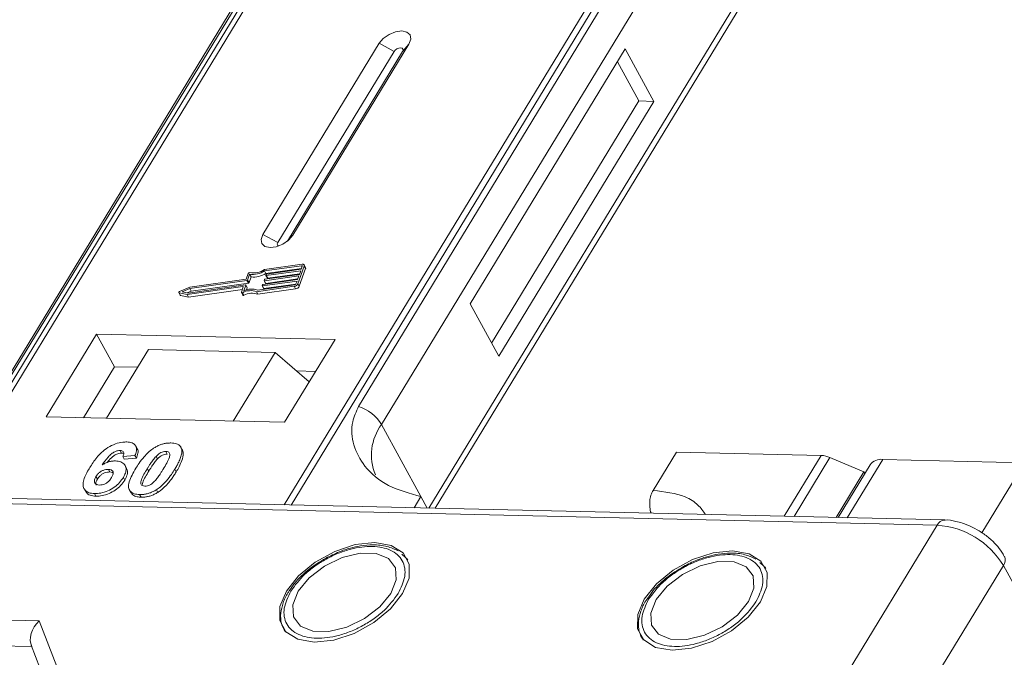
# Model space of a CAD drawing. Header units: millimetres. Extents: x 506 to 1981, y 649 to 1682.
# Tile 83 of 86: x 1776 to 1824, y 1440 to 1471. Entities that reach past the tile are written whole.
import ezdxf

# ---------------------------------------------------------------- set-up
doc = ezdxf.new("R2010")
doc.units = ezdxf.units.MM

msp = doc.modelspace()

# ---------------------------------------------------------------- linework, layer by layer
at = {"color": 7, "linetype": 'Continuous', "lineweight": 15}
for p, q in [((1794.39, 1483.473), (1772.6, 1447.663)), ((1772.869, 1447.657), (1794.675, 1483.494)), ((1810.892, 1483.122), (1789.086, 1447.285)), ((1789.419, 1447.277), (1811.208, 1483.087)), ((1790.365, 1477.407), (1775.052, 1452.241)), ((1775.266, 1452.428), (1790.579, 1477.594)), ((1807.983, 1477.194), (1792.67, 1452.029)), ((1793.778, 1451.151), (1809.091, 1476.317)), ((1811.333, 1472.22), (1796.063, 1447.125)), ((1796.361, 1447.118), (1811.366, 1471.779)), ((1793.662, 1469.514), (1788.06, 1460.307)), ((1789.496, 1460.274), (1795.099, 1469.481)), ((1793.662, 1469.514), (1794.383, 1469.124)), ((1795.099, 1469.481), (1794.792, 1469.115)), ((1805.514, 1469.242), (1798.045, 1456.966)), ((1806.894, 1466.72), (1805.514, 1469.242)), ((1794.383, 1469.124), (1788.78, 1459.917)), ((1789.24, 1459.99), (1794.792, 1469.115)), ((1806.175, 1466.737), (1805.141, 1468.628)), ((1799.079, 1455.075), (1806.175, 1466.737)), ((1799.424, 1454.444), (1806.894, 1466.72)), ((1806.894, 1466.72), (1806.175, 1466.737)), ((1788.78, 1459.917), (1788.06, 1460.307)), ((1789.496, 1460.274), (1789.308, 1460.048)), ((1789.953, 1458.874), (1788.136, 1458.616)), ((1789.927, 1458.803), (1788.139, 1458.549)), ((1789.746, 1457.936), (1790.052, 1458.787)), ((1789.909, 1458.632), (1789.96, 1458.774)), ((1789.953, 1458.755), (1789.927, 1458.803)), ((1790.119, 1458.716), (1790.05, 1458.842)), ((1790.052, 1458.787), (1790.121, 1458.661)), ((1787.35, 1458.428), (1787.252, 1458.154)), ((1787.423, 1458.388), (1787.324, 1458.113)), ((1787.393, 1457.987), (1787.492, 1458.261)), ((1787.492, 1458.261), (1787.423, 1458.388)), ((1789.795, 1458.313), (1788.134, 1458.077)), ((1788.208, 1458.423), (1788.139, 1458.549)), ((1788.16, 1458.148), (1789.82, 1458.384)), ((1788.207, 1458.34), (1788.22, 1458.375)), ((1788.207, 1458.331), (1788.276, 1458.205)), ((1788.208, 1458.423), (1789.922, 1458.666)), ((1789.884, 1458.561), (1788.224, 1458.325)), ((1788.292, 1458.199), (1788.224, 1458.325)), ((1788.249, 1458.396), (1789.909, 1458.632)), ((1788.292, 1458.199), (1789.832, 1458.418)), ((1789.731, 1458.135), (1789.795, 1458.313)), ((1789.815, 1457.81), (1790.121, 1458.661)), ((1789.82, 1458.384), (1789.884, 1458.561)), ((1784.415, 1457.414), (1787.101, 1457.796)), ((1784.459, 1457.488), (1787.218, 1457.88)), ((1787.295, 1458.092), (1784.535, 1457.701)), ((1787.252, 1458.154), (1784.542, 1457.769)), ((1784.604, 1457.575), (1787.364, 1457.966)), ((1787.118, 1457.781), (1787.026, 1457.525)), ((1787.114, 1457.772), (1787.101, 1457.796)), ((1787.235, 1457.865), (1787.136, 1457.591)), ((1787.304, 1457.748), (1787.235, 1457.874)), ((1787.304, 1457.739), (1787.235, 1457.865)), ((1787.364, 1457.966), (1787.295, 1458.092)), ((1787.393, 1457.987), (1787.324, 1458.113)), ((1787.754, 1457.552), (1789.57, 1457.81)), ((1787.808, 1457.627), (1789.596, 1457.881)), ((1788.029, 1457.843), (1788.041, 1457.879)), ((1788.029, 1457.834), (1788.098, 1457.708)), ((1789.705, 1458.064), (1788.045, 1457.829)), ((1788.114, 1457.703), (1788.045, 1457.829)), ((1788.071, 1457.9), (1789.731, 1458.135)), ((1788.114, 1457.703), (1789.654, 1457.921)), ((1788.118, 1458.091), (1788.131, 1458.127)), ((1788.118, 1458.082), (1788.187, 1457.956)), ((1788.203, 1457.951), (1788.134, 1458.077)), ((1788.203, 1457.951), (1789.743, 1458.17)), ((1789.57, 1457.81), (1789.639, 1457.684)), ((1789.654, 1457.923), (1789.705, 1458.064)), ((1789.815, 1457.81), (1789.746, 1457.936)), ((1784.011, 1457.507), (1784.08, 1457.381)), ((1784.027, 1457.496), (1784.415, 1457.414)), ((1784.096, 1457.37), (1784.027, 1457.496)), ((1784.542, 1457.769), (1784.05, 1457.562)), ((1784.096, 1457.37), (1784.484, 1457.288)), ((1784.535, 1457.701), (1784.174, 1457.548)), ((1784.174, 1457.548), (1784.459, 1457.488)), ((1784.484, 1457.288), (1784.415, 1457.414)), ((1784.419, 1457.496), (1784.604, 1457.575)), ((1784.484, 1457.288), (1787.073, 1457.656)), ((1784.604, 1457.575), (1784.535, 1457.701)), ((1787.026, 1457.506), (1787.095, 1457.38)), ((1787.149, 1457.376), (1787.08, 1457.502)), ((1787.266, 1457.634), (1787.304, 1457.739)), ((1787.823, 1457.426), (1787.754, 1457.552)), ((1787.823, 1457.426), (1789.639, 1457.684)), ((1798.045, 1456.966), (1799.424, 1454.444)), ((1780.044, 1455.512), (1777.616, 1451.522)), ((1791.537, 1455.248), (1780.044, 1455.512)), ((1780.044, 1455.512), (1780.906, 1453.936)), ((1789.109, 1451.259), (1791.537, 1455.248)), ((1780.525, 1451.456), (1782.542, 1454.77)), ((1788.648, 1454.63), (1782.542, 1454.77)), ((1788.648, 1454.63), (1786.631, 1451.316)), ((1790.292, 1453.203), (1788.648, 1454.63)), ((1780.906, 1453.936), (1779.412, 1451.481)), ((1782.019, 1453.911), (1780.906, 1453.936)), ((1790.603, 1453.714), (1789.679, 1453.735)), ((1777.616, 1451.522), (1789.109, 1451.259)), ((1793.778, 1451.151), (1795.675, 1447.685)), ((1781.18, 1449.905), (1781.249, 1449.779)), ((1782.003, 1449.994), (1781.934, 1450.12)), ((1783.384, 1449.855), (1783.453, 1449.729)), ((1784.064, 1450.116), (1784.058, 1450.127)), ((1784.137, 1449.997), (1784.206, 1449.871)), ((1806.86, 1447.983), (1807.981, 1449.824)), ((1807.981, 1449.824), (1814.965, 1449.664)), ((1781.899, 1449.654), (1781.315, 1449.615)), ((1781.315, 1449.615), (1781.384, 1449.489)), ((1781.384, 1449.489), (1781.968, 1449.528)), ((1781.899, 1449.654), (1781.968, 1449.528)), ((1782.981, 1449.495), (1782.912, 1449.621)), ((1814.965, 1449.664), (1813.181, 1446.732)), ((1815.383, 1449.566), (1813.653, 1446.721)), ((1815.383, 1449.566), (1817.014, 1448.87)), ((1817.926, 1449.472), (1816.217, 1446.663)), ((1817.926, 1449.472), (1824.75, 1449.315)), ((1824.75, 1449.315), (1822.697, 1445.941)), ((1780.616, 1448.993), (1780.685, 1448.867)), ((1781.493, 1449.047), (1781.424, 1449.173)), ((1782.489, 1449.029), (1782.558, 1448.903)), ((1783.815, 1448.998), (1783.884, 1448.872)), ((1815.678, 1446.675), (1817.014, 1448.87)), ((1817.316, 1449.212), (1815.771, 1446.673)), ((1817.058, 1448.789), (1817.014, 1448.87)), ((1780.017, 1448.648), (1780.086, 1448.522)), ((1781.337, 1448.607), (1781.405, 1448.481)), ((1820.91, 1446.555), (1755.544, 1448.055)), ((1779.452, 1448.057), (1779.521, 1447.931)), ((1779.946, 1447.827), (1780.015, 1447.701)), ((1781.639, 1447.991), (1781.708, 1447.865)), ((1782.927, 1448.012), (1782.996, 1447.886)), ((1755.179, 1447.805), (1820.545, 1446.305)), ((1782.12, 1447.777), (1782.189, 1447.651)), ((1795.675, 1447.685), (1795.344, 1447.141)), ((1795.675, 1447.685), (1795.98, 1447.127)), ((1820.545, 1446.305), (1815.877, 1438.633)), ((1794.953, 1444.731), (1794.756, 1444.906)), ((1794.983, 1444.712), (1795.051, 1444.621)), ((1812.192, 1444.336), (1811.996, 1444.511)), ((1812.222, 1444.316), (1812.29, 1444.225)), ((1819.066, 1436.692), (1823.735, 1444.365)), ((1823.735, 1444.365), (1844.772, 1405.912)), ((1789.457, 1443.317), (1789.349, 1443.165)), ((1806.696, 1442.921), (1806.589, 1442.77)), ((1777.289, 1441.697), (1766.588, 1441.942)), ((1778.137, 1439.499), (1777.289, 1441.697)), ((1765.757, 1440.716), (1776.924, 1440.46)), ((1776.897, 1440.532), (1777.66, 1438.552))]:
    msp.add_line(p, q, dxfattribs=at)
at = {"color": 7, "linetype": 'Continuous', "lineweight": 15, "flags": 128}
for points in [[(1795.099, 1469.481), (1795.187, 1469.717), (1795.152, 1469.92), (1795, 1470.058), (1794.754, 1470.111), (1794.451, 1470.071), (1794.137, 1469.943), (1793.86, 1469.748), (1793.662, 1469.514)], [(1794.792, 1469.115), (1794.817, 1469.182), (1794.807, 1469.24), (1794.764, 1469.279), (1794.694, 1469.294), (1794.607, 1469.283), (1794.518, 1469.246), (1794.439, 1469.191), (1794.383, 1469.124)], [(1788.06, 1460.307), (1787.972, 1460.071), (1788.006, 1459.868), (1788.158, 1459.73), (1788.405, 1459.677), (1788.708, 1459.717), (1789.022, 1459.845), (1789.299, 1460.04), (1789.496, 1460.274)], [(1788.78, 1459.917), (1788.755, 1459.85), (1788.765, 1459.792), (1788.808, 1459.753), (1788.813, 1459.75)], [(1789.96, 1458.774), (1789.962, 1458.781), (1789.962, 1458.787), (1789.96, 1458.792), (1789.956, 1458.797), (1789.95, 1458.8), (1789.944, 1458.803), (1789.936, 1458.803), (1789.927, 1458.803)], [(1789.953, 1458.874), (1789.979, 1458.875), (1790.002, 1458.873), (1790.023, 1458.867), (1790.039, 1458.856), (1790.05, 1458.843), (1790.056, 1458.826), (1790.057, 1458.807), (1790.052, 1458.787)], [(1788.224, 1458.325), (1788.219, 1458.325), (1788.215, 1458.325), (1788.212, 1458.326), (1788.209, 1458.328), (1788.207, 1458.33), (1788.206, 1458.333), (1788.206, 1458.336), (1788.207, 1458.34)], [(1787.101, 1457.796), (1787.106, 1457.796), (1787.11, 1457.796), (1787.113, 1457.795), (1787.116, 1457.793), (1787.118, 1457.791), (1787.119, 1457.788), (1787.119, 1457.785), (1787.118, 1457.781)], [(1787.218, 1457.88), (1787.223, 1457.88), (1787.227, 1457.88), (1787.23, 1457.878), (1787.233, 1457.877), (1787.235, 1457.874), (1787.236, 1457.872), (1787.236, 1457.869), (1787.235, 1457.865)], [(1788.045, 1457.829), (1788.041, 1457.828), (1788.037, 1457.829), (1788.034, 1457.83), (1788.031, 1457.832), (1788.029, 1457.834), (1788.028, 1457.837), (1788.028, 1457.84), (1788.029, 1457.843)], [(1788.134, 1458.077), (1788.13, 1458.077), (1788.126, 1458.077), (1788.123, 1458.078), (1788.12, 1458.08), (1788.118, 1458.082), (1788.117, 1458.085), (1788.117, 1458.088), (1788.118, 1458.091)], [(1784.027, 1457.496), (1784.018, 1457.5), (1784.011, 1457.507), (1784.009, 1457.515), (1784.011, 1457.525), (1784.016, 1457.536), (1784.026, 1457.546), (1784.037, 1457.555), (1784.05, 1457.562)], [(1787.08, 1457.502), (1787.068, 1457.498), (1787.056, 1457.495), (1787.045, 1457.495), (1787.036, 1457.498), (1787.029, 1457.502), (1787.025, 1457.508), (1787.024, 1457.516), (1787.026, 1457.525)], [(1787.095, 1457.38), (1787.098, 1457.376), (1787.105, 1457.372), (1787.114, 1457.369), (1787.125, 1457.369), (1787.137, 1457.371), (1787.149, 1457.376)], [(1790.536, 1440.677), (1791.473, 1440.774), (1792.461, 1441.096), (1793.403, 1441.612), (1794.207, 1442.27), (1794.794, 1443.007), (1795.107, 1443.749), (1795.115, 1444.426), (1794.818, 1444.97), (1794.244, 1445.328), (1793.449, 1445.465), (1792.512, 1445.367), (1791.524, 1445.045), (1790.582, 1444.53), (1789.778, 1443.872), (1789.191, 1443.135), (1788.878, 1442.392), (1788.87, 1441.716), (1789.168, 1441.172), (1789.742, 1440.814), (1790.536, 1440.677)], [(1807.775, 1440.281), (1808.712, 1440.379), (1809.7, 1440.701), (1810.642, 1441.216), (1811.446, 1441.874), (1812.033, 1442.611), (1812.346, 1443.354), (1812.355, 1444.03), (1812.057, 1444.574), (1811.483, 1444.932), (1810.689, 1445.069), (1809.752, 1444.972), (1808.764, 1444.65), (1807.822, 1444.134), (1807.018, 1443.476), (1806.431, 1442.74), (1806.118, 1441.997), (1806.109, 1441.32), (1806.407, 1440.776), (1806.981, 1440.418), (1807.775, 1440.281)], [(1789.766, 1443.122), (1789.504, 1442.468), (1789.543, 1441.887), (1789.877, 1441.449), (1790.466, 1441.206), (1791.239, 1441.188), (1792.103, 1441.397), (1792.954, 1441.809), (1793.689, 1442.372), (1794.219, 1443.02), (1794.481, 1443.674), (1794.443, 1444.255), (1794.109, 1444.693), (1793.52, 1444.936), (1792.746, 1444.954), (1791.882, 1444.744), (1791.031, 1444.333), (1790.296, 1443.77), (1789.766, 1443.122)], [(1807.005, 1442.726), (1806.744, 1442.072), (1806.782, 1441.491), (1807.116, 1441.053), (1807.705, 1440.81), (1808.478, 1440.793), (1809.343, 1441.002), (1810.194, 1441.413), (1810.928, 1441.976), (1811.459, 1442.624), (1811.72, 1443.278), (1811.682, 1443.859), (1811.348, 1444.298), (1810.759, 1444.54), (1809.986, 1444.558), (1809.121, 1444.349), (1808.27, 1443.937), (1807.536, 1443.374), (1807.005, 1442.726)]]:
    msp.add_lwpolyline(points, dxfattribs=at)
at = {"color": 7, "linetype": 'Continuous', "lineweight": 15}
for centre, radius, start, end in [((1787.417, 1458.396), 0.0736, 81.7629, 154.647), ((1787.536, 1459.555), 1.173, 264.4424, 300.9301), ((1787.594, 1459.453), 0.998, 260.3986, 302.9491), ((1787.605, 1459.429), 1.173, 264.4424, 300.9301), ((1788.254, 1458.358), 0.0381, 97.4207, 153.8527), ((1790.06, 1458.687), 0.0661, 336.9348, 26.0002), ((1787.29, 1458.13), 0.0381, 277.4207, 333.8527), ((1787.359, 1458.004), 0.0381, 277.4207, 333.8527), ((1788.076, 1457.862), 0.0381, 97.4207, 153.8527), ((1788.165, 1458.11), 0.0381, 97.4207, 153.8527), ((1788.199, 1457.965), 0.0149, 216.6597, 287.1115), ((1788.288, 1458.213), 0.0149, 216.6597, 287.1115), ((1789.541, 1458.036), 0.229, 277.4207, 333.8527), ((1789.586, 1457.956), 0.0762, 277.4207, 333.8527), ((1789.61, 1457.91), 0.229, 277.4207, 333.8527), ((1784.099, 1457.391), 0.0212, 210.2186, 262.8226), ((1787.472, 1456.783), 0.819, 69.8549, 118.6145), ((1787.517, 1456.768), 0.907, 71.2927, 114.8085), ((1787.541, 1456.657), 0.819, 69.8549, 118.6145), ((1787.294, 1457.743), 0.011, 336.9348, 26.0002), ((1788.11, 1457.717), 0.0149, 216.6597, 287.1115), ((1792.028, 1450.079), 2.052, 31.4947, 71.765), ((1795.724, 1449.688), 2.434, 143.0587, 202.974), ((1814.915, 1448.511), 1.154, 66.0507, 87.522), ((1817.846, 1448.813), 0.664, 83.0653, 142.99), ((1820.93, 1446.133), 0.422, 92.683, 155.9406), ((1820.268, 1442.258), 4.057, 31.2883, 86.0774), ((1823.393, 1444.629), 0.432, 322.3041, 24.4947)]:
    msp.add_arc(centre, radius, start, end, dxfattribs=at)
msp.add_ellipse((1777.634, 1441.066), major_axis=(0.549, 0.781), ratio=0.715737, start_param=1.232087, end_param=2.802883, dxfattribs=at)
for points, knots in [([(1792.67, 1452.029), (1792.559, 1451.782), (1792.274, 1451.152), (1792.383, 1450.135), (1792.941, 1449.06), (1794.031, 1448.141), (1795.129, 1447.836), (1795.675, 1447.685)], [0, 0, 0, 0, 0.125713, 0.321276, 0.524466, 0.763484, 1, 1, 1, 1]), ([(1779.717, 1449.076), (1779.769, 1449.157), (1779.925, 1449.404), (1780.197, 1449.743), (1780.587, 1450.051), (1780.949, 1450.231), (1781.266, 1450.309), (1781.438, 1450.312), (1781.5, 1450.313)], [0, 0, 0, 0, 0.142337, 0.429127, 0.589943, 0.751205, 0.909895, 1, 1, 1, 1]), ([(1781.5, 1450.313), (1781.594, 1450.304), (1781.763, 1450.288), (1781.919, 1450.17), (1781.989, 1449.996), (1781.961, 1449.812), (1781.913, 1449.689), (1781.899, 1449.654)], [0, 0, 0, 0, 0.2426908, 0.4390024, 0.635006, 0.8950587, 1, 1, 1, 1]), ([(1782.827, 1450.03), (1782.877, 1450.06), (1782.98, 1450.121), (1783.144, 1450.189), (1783.311, 1450.237), (1783.447, 1450.257), (1783.554, 1450.264), (1783.607, 1450.264), (1783.633, 1450.264)], [0, 0, 0, 0, 0.193776, 0.3936, 0.587864, 0.788908, 0.894169, 1, 1, 1, 1]), ([(1783.633, 1450.264), (1783.68, 1450.262), (1783.776, 1450.257), (1783.901, 1450.226), (1784.009, 1450.176), (1784.076, 1450.113), (1784.116, 1450.051), (1784.13, 1450.015), (1784.137, 1449.997)], [0, 0, 0, 0, 0.192627, 0.388684, 0.582013, 0.783201, 0.891038, 1, 1, 1, 1]), ([(1781.18, 1449.905), (1781.14, 1449.903), (1781.058, 1449.898), (1780.911, 1449.839), (1780.745, 1449.736), (1780.532, 1449.515), (1780.402, 1449.332), (1780.314, 1449.206)], [0, 0, 0, 0, 0.112049, 0.22438, 0.370115, 0.570276, 1, 1, 1, 1]), ([(1780.56, 1449.324), (1780.56, 1449.324), (1780.616, 1449.401), (1780.719, 1449.521), (1780.897, 1449.667), (1781.047, 1449.745), (1781.169, 1449.778), (1781.227, 1449.779), (1781.249, 1449.779)], [0, 0, 0, 0, 0.000071, 0.368569, 0.571075, 0.774891, 0.911654, 1, 1, 1, 1]), ([(1781.315, 1449.615), (1781.335, 1449.663), (1781.366, 1449.738), (1781.355, 1449.828), (1781.31, 1449.88), (1781.244, 1449.901), (1781.198, 1449.904), (1781.18, 1449.905)], [0, 0, 0, 0, 0.33384, 0.524547, 0.716372, 0.891824, 1, 1, 1, 1]), ([(1781.249, 1449.779), (1781.288, 1449.778), (1781.332, 1449.777), (1781.356, 1449.757), (1781.359, 1449.755)], [0, 0, 0, 0, 0.900108, 1, 1, 1, 1]), ([(1781.94, 1449.046), (1781.991, 1449.128), (1782.108, 1449.314), (1782.357, 1449.637), (1782.615, 1449.892), (1782.806, 1450.016), (1782.827, 1450.03)], [0, 0, 0, 0, 0.237381, 0.538918, 0.949082, 1, 1, 1, 1]), ([(1781.968, 1449.528), (1781.995, 1449.608), (1782.05, 1449.768), (1782.057, 1449.935), (1782.003, 1449.988), (1782, 1449.991)], [0, 0, 0, 0, 0.481785, 0.969308, 1, 1, 1, 1]), ([(1782.912, 1449.621), (1782.955, 1449.663), (1783.024, 1449.732), (1783.149, 1449.807), (1783.263, 1449.846), (1783.34, 1449.854), (1783.38, 1449.855), (1783.384, 1449.855)], [0, 0, 0, 0, 0.334804, 0.542561, 0.750382, 0.970721, 1, 1, 1, 1]), ([(1782.981, 1449.495), (1783.024, 1449.537), (1783.093, 1449.606), (1783.218, 1449.681), (1783.332, 1449.72), (1783.409, 1449.728), (1783.449, 1449.729), (1783.453, 1449.729)], [0, 0, 0, 0, 0.334804, 0.542561, 0.750382, 0.970721, 1, 1, 1, 1]), ([(1783.384, 1449.855), (1783.423, 1449.85), (1783.492, 1449.842), (1783.557, 1449.795), (1783.583, 1449.707), (1783.554, 1449.538), (1783.432, 1449.294), (1783.32, 1449.106), (1783.263, 1449.011)], [0, 0, 0, 0, 0.1056461, 0.1862213, 0.267042, 0.4315406, 0.7127076, 1, 1, 1, 1]), ([(1784.137, 1449.997), (1784.145, 1449.963), (1784.161, 1449.894), (1784.15, 1449.75), (1784.104, 1449.567), (1784.017, 1449.363), (1783.919, 1449.173), (1783.85, 1449.056), (1783.815, 1448.998)], [0, 0, 0, 0, 0.118432, 0.239329, 0.449434, 0.664178, 0.83182, 1, 1, 1, 1]), ([(1783.884, 1448.872), (1783.933, 1448.954), (1784.04, 1449.137), (1784.177, 1449.439), (1784.244, 1449.7), (1784.214, 1449.836), (1784.206, 1449.871)], [0, 0, 0, 0, 0.236775, 0.527928, 0.878334, 1, 1, 1, 1]), ([(1784.206, 1449.871), (1784.194, 1449.903), (1784.176, 1449.951), (1784.137, 1449.987), (1784.124, 1449.998)], [0, 0, 0, 0, 0.667997, 1, 1, 1, 1]), ([(1780.314, 1449.206), (1780.365, 1449.235), (1780.47, 1449.294), (1780.608, 1449.347), (1780.718, 1449.376), (1780.8, 1449.391), (1780.88, 1449.399), (1780.932, 1449.4), (1780.958, 1449.4)], [0, 0, 0, 0, 0.243654, 0.49576, 0.617892, 0.741503, 0.870025, 1, 1, 1, 1]), ([(1780.958, 1449.4), (1781.051, 1449.39), (1781.237, 1449.37), (1781.407, 1449.232), (1781.485, 1449.043), (1781.455, 1448.824), (1781.373, 1448.674), (1781.337, 1448.607)], [0, 0, 0, 0, 0.210216, 0.421975, 0.620016, 0.831037, 1, 1, 1, 1]), ([(1782.489, 1449.029), (1782.515, 1449.07), (1782.565, 1449.151), (1782.637, 1449.262), (1782.704, 1449.361), (1782.768, 1449.449), (1782.834, 1449.536), (1782.886, 1449.593), (1782.912, 1449.621)], [0, 0, 0, 0, 0.20527, 0.410616, 0.557148, 0.703844, 0.851475, 1, 1, 1, 1]), ([(1782.558, 1448.903), (1782.584, 1448.943), (1782.634, 1449.025), (1782.706, 1449.136), (1782.773, 1449.235), (1782.837, 1449.322), (1782.903, 1449.41), (1782.955, 1449.467), (1782.981, 1449.495)], [0, 0, 0, 0, 0.20527, 0.4106157, 0.5571475, 0.7038444, 0.8514751, 1, 1, 1, 1]), ([(1779.946, 1447.827), (1779.852, 1447.836), (1779.665, 1447.854), (1779.482, 1447.983), (1779.386, 1448.175), (1779.414, 1448.508), (1779.565, 1448.822), (1779.695, 1449.04), (1779.717, 1449.076)], [0, 0, 0, 0, 0.148269, 0.297647, 0.442421, 0.607851, 0.935658, 1, 1, 1, 1]), ([(1780.017, 1448.648), (1780.051, 1448.699), (1780.108, 1448.782), (1780.237, 1448.885), (1780.365, 1448.95), (1780.498, 1448.989), (1780.577, 1448.992), (1780.616, 1448.993)], [0, 0, 0, 0, 0.2767209, 0.4568705, 0.6370074, 0.8240683, 1, 1, 1, 1]), ([(1780.086, 1448.522), (1780.12, 1448.573), (1780.177, 1448.656), (1780.306, 1448.759), (1780.434, 1448.824), (1780.566, 1448.863), (1780.646, 1448.866), (1780.685, 1448.867)], [0, 0, 0, 0, 0.276721, 0.45687, 0.637007, 0.824068, 1, 1, 1, 1]), ([(1780.616, 1448.993), (1780.662, 1448.988), (1780.749, 1448.98), (1780.829, 1448.92), (1780.864, 1448.835), (1780.839, 1448.721), (1780.793, 1448.639), (1780.769, 1448.596)], [0, 0, 0, 0, 0.213757, 0.394944, 0.576585, 0.777311, 1, 1, 1, 1]), ([(1780.685, 1448.867), (1780.733, 1448.864), (1780.801, 1448.86), (1780.84, 1448.828), (1780.851, 1448.818)], [0, 0, 0, 0, 0.715718, 1, 1, 1, 1]), ([(1781.405, 1448.481), (1781.449, 1448.563), (1781.535, 1448.729), (1781.555, 1448.928), (1781.5, 1449.013), (1781.482, 1449.041)], [0, 0, 0, 0, 0.401791, 0.807526, 1, 1, 1, 1]), ([(1782.12, 1447.777), (1782.027, 1447.786), (1781.839, 1447.803), (1781.659, 1447.93), (1781.569, 1448.128), (1781.63, 1448.507), (1781.813, 1448.826), (1781.94, 1449.046)], [0, 0, 0, 0, 0.147528, 0.296569, 0.43214, 0.608737, 1, 1, 1, 1]), ([(1782.369, 1448.187), (1782.323, 1448.193), (1782.249, 1448.202), (1782.189, 1448.258), (1782.171, 1448.352), (1782.206, 1448.52), (1782.33, 1448.76), (1782.436, 1448.939), (1782.489, 1449.029)], [0, 0, 0, 0, 0.125351, 0.202197, 0.279182, 0.459742, 0.727968, 1, 1, 1, 1]), ([(1782.261, 1448.271), (1782.265, 1448.303), (1782.279, 1448.418), (1782.403, 1448.635), (1782.506, 1448.813), (1782.558, 1448.903)], [0, 0, 0, 0, 0.159501, 0.57679, 1, 1, 1, 1]), ([(1783.263, 1449.011), (1783.238, 1448.97), (1783.187, 1448.888), (1783.116, 1448.777), (1783.048, 1448.679), (1782.985, 1448.592), (1782.919, 1448.505), (1782.867, 1448.448), (1782.841, 1448.42)], [0, 0, 0, 0, 0.205942, 0.411959, 0.558149, 0.704502, 0.851801, 1, 1, 1, 1]), ([(1783.815, 1448.998), (1783.764, 1448.916), (1783.647, 1448.73), (1783.402, 1448.412), (1783.145, 1448.155), (1782.955, 1448.03), (1782.927, 1448.012)], [0, 0, 0, 0, 0.236629, 0.537361, 0.932986, 1, 1, 1, 1]), ([(1782.996, 1447.886), (1783.044, 1447.918), (1783.142, 1447.984), (1783.306, 1448.125), (1783.482, 1448.306), (1783.643, 1448.509), (1783.776, 1448.699), (1783.848, 1448.814), (1783.884, 1448.872)], [0, 0, 0, 0, 0.11827, 0.23888, 0.450732, 0.667209, 0.83334, 1, 1, 1, 1]), ([(1780.184, 1448.237), (1780.138, 1448.242), (1780.045, 1448.253), (1779.962, 1448.328), (1779.93, 1448.427), (1779.957, 1448.54), (1779.997, 1448.613), (1780.017, 1448.648)], [0, 0, 0, 0, 0.207905, 0.419981, 0.630626, 0.821735, 1, 1, 1, 1]), ([(1781.337, 1448.607), (1781.281, 1448.525), (1781.169, 1448.359), (1780.907, 1448.128), (1780.59, 1447.949), (1780.251, 1447.838), (1780.048, 1447.831), (1779.946, 1447.827)], [0, 0, 0, 0, 0.197831, 0.3973, 0.59891, 0.798741, 1, 1, 1, 1]), ([(1780.032, 1448.233), (1780.021, 1448.257), (1779.998, 1448.31), (1780.027, 1448.414), (1780.067, 1448.487), (1780.086, 1448.522)], [0, 0, 0, 0, 0.296139, 0.660307, 1, 1, 1, 1]), ([(1780.015, 1447.701), (1780.115, 1447.705), (1780.317, 1447.712), (1780.646, 1447.818), (1780.958, 1447.99), (1781.227, 1448.219), (1781.345, 1448.392), (1781.405, 1448.481)], [0, 0, 0, 0, 0.198208, 0.398397, 0.584963, 0.787074, 1, 1, 1, 1]), ([(1780.769, 1448.596), (1780.734, 1448.543), (1780.678, 1448.459), (1780.559, 1448.35), (1780.439, 1448.285), (1780.308, 1448.242), (1780.228, 1448.239), (1780.184, 1448.237)], [0, 0, 0, 0, 0.2886974, 0.4635526, 0.6399417, 0.8018084, 1, 1, 1, 1]), ([(1782.841, 1448.42), (1782.798, 1448.378), (1782.729, 1448.31), (1782.605, 1448.235), (1782.493, 1448.196), (1782.415, 1448.187), (1782.375, 1448.187), (1782.369, 1448.187)], [0, 0, 0, 0, 0.333678, 0.540413, 0.747264, 0.961209, 1, 1, 1, 1]), ([(1779.531, 1447.938), (1779.56, 1447.89), (1779.626, 1447.78), (1779.818, 1447.713), (1779.966, 1447.704), (1780.015, 1447.701)], [0, 0, 0, 0, 0.338595, 0.784132, 1, 1, 1, 1]), ([(1781.721, 1447.872), (1781.741, 1447.834), (1781.795, 1447.737), (1781.973, 1447.667), (1782.127, 1447.656), (1782.189, 1447.651)], [0, 0, 0, 0, 0.275409, 0.710365, 1, 1, 1, 1]), ([(1782.927, 1448.012), (1782.876, 1447.982), (1782.773, 1447.921), (1782.609, 1447.852), (1782.442, 1447.805), (1782.307, 1447.784), (1782.199, 1447.777), (1782.147, 1447.777), (1782.12, 1447.777)], [0, 0, 0, 0, 0.193769, 0.393564, 0.587886, 0.789131, 0.894283, 1, 1, 1, 1]), ([(1782.189, 1447.651), (1782.238, 1447.652), (1782.336, 1447.652), (1782.495, 1447.675), (1782.661, 1447.72), (1782.801, 1447.777), (1782.913, 1447.835), (1782.968, 1447.869), (1782.996, 1447.886)], [0, 0, 0, 0, 0.193594, 0.390501, 0.584817, 0.78683, 0.892868, 1, 1, 1, 1]), ([(1806.86, 1447.983), (1806.822, 1447.907), (1806.746, 1447.755), (1806.693, 1447.462), (1806.698, 1447.166), (1806.733, 1446.965), (1806.769, 1446.884), (1806.771, 1446.879)], [0, 0, 0, 0, 0.246585, 0.493169, 0.739754, 0.986338, 1, 1, 1, 1]), ([(1809.386, 1446.819), (1809.274, 1446.978), (1809.034, 1447.319), (1808.262, 1447.81), (1807.412, 1447.915), (1806.86, 1447.983)], [0, 0, 0, 0, 0.232888, 0.501331, 1, 1, 1, 1]), ([(1822.565, 1446.034), (1822.302, 1446.174), (1821.936, 1446.368), (1821.381, 1446.508), (1821.09, 1446.568), (1820.917, 1446.553), (1820.911, 1446.553)], [0, 0, 0, 0, 0.488444, 0.677599, 0.988653, 1, 1, 1, 1]), ([(1823.775, 1444.801), (1823.74, 1444.871), (1823.642, 1445.068), (1823.382, 1445.379), (1823.019, 1445.733), (1822.717, 1445.934), (1822.565, 1446.034)], [0, 0, 0, 0, 0.143955, 0.402623, 0.700319, 1, 1, 1, 1]), ([(1789.407, 1443.13), (1789.611, 1443.407), (1789.925, 1443.835), (1790.561, 1444.343), (1791.108, 1444.686), (1791.695, 1444.964), (1792.459, 1445.217), (1793.37, 1445.334), (1794.114, 1445.179), (1794.555, 1444.899), (1794.791, 1444.602), (1794.912, 1444.243), (1794.92, 1443.72), (1794.713, 1443.29), (1794.579, 1443.011)], [0, 0, 0, 0, 0.119721, 0.184837, 0.25, 0.315115, 0.380279, 0.5, 0.619721, 0.684837, 0.75, 0.815115, 0.880279, 1, 1, 1, 1]), ([(1794.577, 1445.066), (1794.405, 1445.148), (1794.048, 1445.316), (1793.414, 1445.375), (1792.808, 1445.325), (1792.258, 1445.204), (1791.691, 1445.019), (1791.302, 1444.823), (1791.092, 1444.718)], [0, 0, 0, 0, 0.19129, 0.397064, 0.559818, 0.686756, 0.830295, 1, 1, 1, 1]), ([(1791.092, 1444.718), (1790.81, 1444.546), (1790.416, 1444.307), (1789.932, 1443.881), (1789.644, 1443.593), (1789.499, 1443.379), (1789.457, 1443.317)], [0, 0, 0, 0, 0.431946, 0.604262, 0.884419, 1, 1, 1, 1]), ([(1806.646, 1442.735), (1806.85, 1443.012), (1807.165, 1443.439), (1807.8, 1443.947), (1808.348, 1444.291), (1808.934, 1444.569), (1809.699, 1444.821), (1810.609, 1444.939), (1811.353, 1444.783), (1811.794, 1444.503), (1812.031, 1444.206), (1812.151, 1443.847), (1812.16, 1443.325), (1811.952, 1442.895), (1811.818, 1442.616)], [0, 0, 0, 0, 0.119721, 0.184837, 0.25, 0.315115, 0.380279, 0.5, 0.619721, 0.684837, 0.75, 0.815115, 0.880279, 1, 1, 1, 1]), ([(1811.816, 1444.671), (1811.644, 1444.752), (1811.288, 1444.92), (1810.653, 1444.98), (1810.047, 1444.929), (1809.497, 1444.808), (1808.93, 1444.623), (1808.542, 1444.428), (1808.331, 1444.322)], [0, 0, 0, 0, 0.19129, 0.397064, 0.559818, 0.686756, 0.830295, 1, 1, 1, 1]), ([(1808.331, 1444.322), (1808.049, 1444.151), (1807.656, 1443.911), (1807.171, 1443.485), (1806.883, 1443.197), (1806.738, 1442.984), (1806.696, 1442.921)], [0, 0, 0, 0, 0.431946, 0.604262, 0.884419, 1, 1, 1, 1]), ([(1789.349, 1443.165), (1789.321, 1443.127), (1789.178, 1442.931), (1789.019, 1442.558), (1788.901, 1442.058), (1788.919, 1441.567), (1789.071, 1441.295), (1789.144, 1441.165)], [0, 0, 0, 0, 0.055607, 0.284691, 0.52115, 0.769695, 1, 1, 1, 1]), ([(1794.579, 1443.011), (1794.375, 1442.734), (1794.06, 1442.307), (1793.425, 1441.799), (1792.877, 1441.456), (1792.291, 1441.178), (1791.526, 1440.925), (1790.615, 1440.808), (1789.871, 1440.963), (1789.431, 1441.243), (1789.194, 1441.54), (1789.073, 1441.899), (1789.065, 1442.421), (1789.272, 1442.852), (1789.407, 1443.13)], [0, 0, 0, 0, 0.119721, 0.184837, 0.25, 0.315115, 0.380279, 0.5, 0.619721, 0.684837, 0.75, 0.815115, 0.880279, 1, 1, 1, 1]), ([(1806.589, 1442.77), (1806.561, 1442.731), (1806.418, 1442.535), (1806.258, 1442.162), (1806.14, 1441.662), (1806.158, 1441.172), (1806.31, 1440.9), (1806.384, 1440.769)], [0, 0, 0, 0, 0.055607, 0.284691, 0.52115, 0.769695, 1, 1, 1, 1]), ([(1811.818, 1442.616), (1811.614, 1442.339), (1811.299, 1441.911), (1810.664, 1441.403), (1810.116, 1441.06), (1809.53, 1440.782), (1808.765, 1440.529), (1807.855, 1440.412), (1807.111, 1440.567), (1806.67, 1440.848), (1806.433, 1441.144), (1806.313, 1441.503), (1806.304, 1442.026), (1806.512, 1442.456), (1806.646, 1442.735)], [0, 0, 0, 0, 0.119721, 0.184837, 0.25, 0.315115, 0.380279, 0.5, 0.619721, 0.684837, 0.75, 0.815115, 0.880279, 1, 1, 1, 1]), ([(1751.91, 1440.815), (1752.874, 1440.756), (1754.831, 1440.635), (1757.977, 1440.056), (1761.01, 1439.236), (1763.854, 1438.233), (1766.462, 1437.128), (1769.053, 1435.844), (1772.44, 1433.904), (1775.637, 1431.674), (1778.53, 1429.241), (1780.707, 1427.167), (1782.811, 1424.843), (1784.723, 1422.311), (1786.269, 1419.798), (1787.469, 1417.292), (1788.314, 1414.785), (1788.732, 1412.499), (1788.798, 1410.474), (1788.594, 1408.708), (1788.126, 1407.05), (1787.144, 1405.011), (1785.652, 1403.287), (1783.712, 1401.935), (1781.907, 1401.039), (1779.706, 1400.339), (1777.121, 1399.892), (1775.248, 1399.859), (1774.326, 1399.843)], [0, 0, 0, 0, 0.038862, 0.078912, 0.1200677, 0.1522272, 0.1843815, 0.2172151, 0.2500433, 0.3156185, 0.347778, 0.3799323, 0.4210926, 0.4611415, 0.5, 0.5388632, 0.578912, 0.6200677, 0.6522272, 0.6843815, 0.7172151, 0.7500433, 0.8156185, 0.847778, 0.8799323, 0.9210926, 0.9611404, 1, 1, 1, 1])]:
    msp.add_open_spline(points, degree=3, knots=knots, dxfattribs=at)

doc.saveas('drawing.dxf')
